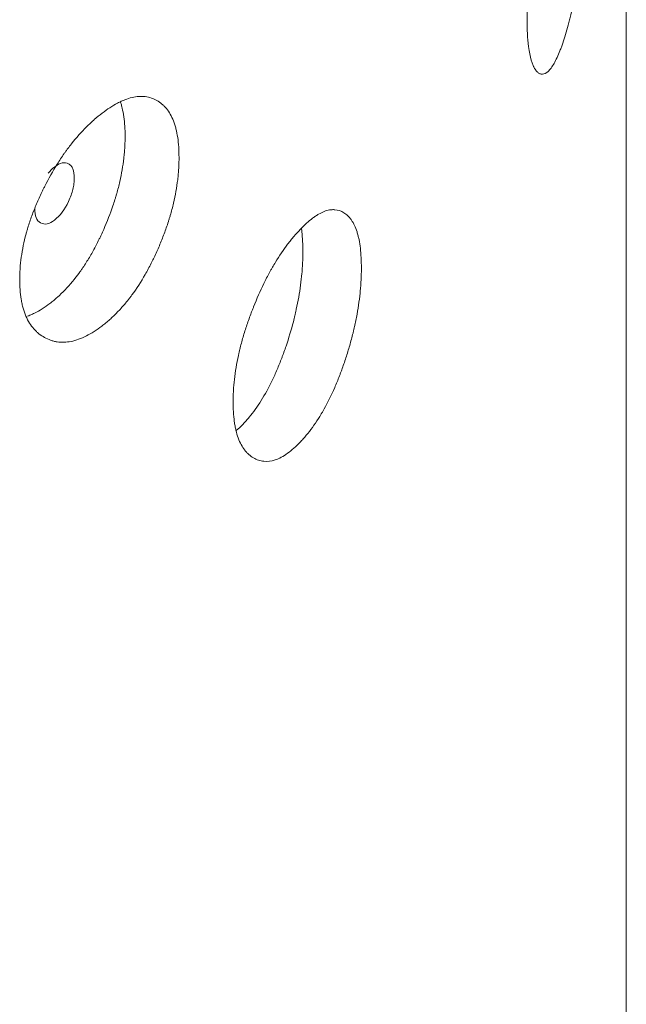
# Model space of a CAD drawing. Header units: millimetres. Extents: x 4 to 1188, y 1 to 840.
# Tile 178 of 203: x 1107.57 to 1110.23, y 298 to 302.32. Entities that reach past the tile are written whole.
import ezdxf

# ---------------------------------------------------------------- set-up
doc = ezdxf.new("R2010")
doc.units = ezdxf.units.MM
doc.layers.add('1', color=7, linetype='Continuous')

msp = doc.modelspace()

# ---------------------------------------------------------------- linework, layer by layer
at = {"layer": '1', "color": 154, "linetype": 'Continuous', "lineweight": 13}
msp.add_line((1110.234, 213.967), (1110.234, 328.3931), dxfattribs=at)
for points, knots in [([(1110.0589, 302.981), (1110.0589, 302.979), (1110.0589, 302.9771), (1110.0589, 302.9732), (1110.0589, 302.9673), (1110.0588, 302.9533), (1110.0585, 302.9331), (1110.0581, 302.9164), (1110.0578, 302.9036), (1110.0577, 302.8994), (1110.0574, 302.8908), (1110.0573, 302.8865), (1110.0558, 302.8478), (1110.0539, 302.8123), (1110.05, 302.7574), (1110.0485, 302.7388), (1110.0464, 302.7153), (1110.046, 302.7105), (1110.0451, 302.7011), (1110.0437, 302.6869), (1110.0423, 302.6727), (1110.0393, 302.6445), (1110.0372, 302.6258), (1110.0337, 302.5979), (1110.0325, 302.5886), (1110.0301, 302.57), (1110.0289, 302.5607), (1110.0263, 302.5423), (1110.025, 302.533), (1110.023, 302.5192), (1110.0223, 302.5146), (1110.0209, 302.5055), (1110.0202, 302.5009), (1110.0166, 302.4783), (1110.0137, 302.4606), (1110.0044, 302.4085), (1109.9978, 302.3752), (1109.9896, 302.3397), (1109.9887, 302.3358), (1109.9868, 302.328), (1109.9841, 302.3165), (1109.9812, 302.3054), (1109.9755, 302.2838), (1109.9716, 302.27), (1109.9637, 302.2437), (1109.9597, 302.2312), (1109.9535, 302.2133), (1109.9514, 302.2075), (1109.9482, 302.199), (1109.9472, 302.1962), (1109.945, 302.1906), (1109.944, 302.1879), (1109.9344, 302.1639), (1109.9258, 302.1454), (1109.9128, 302.1224), (1109.9084, 302.1156), (1109.8996, 302.1037), (1109.8953, 302.0988), (1109.8826, 302.0869), (1109.8724, 302.0818), (1109.8626, 302.0825), (1109.8588, 302.0832), (1109.8569, 302.0838), (1109.8512, 302.0863), (1109.8476, 302.0887), (1109.8406, 302.0952), (1109.8372, 302.0992), (1109.8324, 302.1065), (1109.83, 302.1105), (1109.8277, 302.115), (1109.8262, 302.1181), (1109.8255, 302.1197), (1109.819, 302.1346), (1109.8141, 302.1513), (1109.8081, 302.1814), (1109.806, 302.195), (1109.8042, 302.21), (1109.8035, 302.2161), (1109.8032, 302.2192), (1109.8023, 302.2287), (1109.8017, 302.2351), (1109.7993, 302.2683), (1109.7983, 302.3044), (1109.7986, 302.3437), (1109.7988, 302.3597), (1109.799, 302.3679), (1109.7997, 302.3925), (1109.8005, 302.4092), (1109.8034, 302.4604), (1109.8063, 302.4959), (1109.8109, 302.5374), (1109.8114, 302.5421), (1109.8125, 302.5514), (1109.8141, 302.5653), (1109.8159, 302.5792), (1109.8196, 302.607), (1109.8223, 302.6256), (1109.828, 302.6626), (1109.8311, 302.6812), (1109.8359, 302.709), (1109.8376, 302.7183), (1109.8401, 302.7322), (1109.841, 302.7368), (1109.8427, 302.7461), (1109.8436, 302.7507), (1109.8515, 302.7921), (1109.8589, 302.8279), (1109.8708, 302.8798), (1109.8748, 302.8968), (1109.88, 302.9177), (1109.8811, 302.9218), (1109.8832, 302.93), (1109.8842, 302.9341), (1109.8874, 302.9462), (1109.8895, 302.9541), (1109.9001, 302.9928), (1109.9087, 303.0213), (1109.9195, 303.0542), (1109.9228, 303.0639), (1109.9261, 303.0732), (1109.9282, 303.0794), (1109.9293, 303.0824), (1109.9347, 303.0974), (1109.939, 303.1086), (1109.9517, 303.1405), (1109.96, 303.1591), (1109.969, 303.1766), (1109.97, 303.1785), (1109.972, 303.1821), (1109.9749, 303.1875), (1109.9817, 303.1986), (1109.9909, 303.2111), (1109.9995, 303.219), (1110.0052, 303.222), (1110.0076, 303.2228), (1110.0092, 303.2231), (1110.01, 303.2233), (1110.017, 303.224), (1110.0226, 303.2209), (1110.0303, 303.2116), (1110.0327, 303.2077), (1110.0356, 303.2017), (1110.0362, 303.2005), (1110.0373, 303.1979), (1110.0389, 303.1939), (1110.0405, 303.1893), (1110.0454, 303.1732), (1110.0487, 303.1569), (1110.052, 303.1318), (1110.0526, 303.1266), (1110.0537, 303.1156), (1110.0543, 303.1099), (1110.0557, 303.0924), (1110.0565, 303.08), (1110.0584, 303.0408), (1110.0589, 303.0121), (1110.0589, 302.981)], [0, 0, 0, 0, 0.001953, 0.001953, 0.003906, 0.007812, 0.015625, 0.023437, 0.023437, 0.027344, 0.027344, 0.03125, 0.03125, 0.0625, 0.0625, 0.078125, 0.078125, 0.082031, 0.082031, 0.085938, 0.09375, 0.09375, 0.109375, 0.109375, 0.117188, 0.117188, 0.125, 0.125, 0.132812, 0.132812, 0.136719, 0.136719, 0.140625, 0.140625, 0.15625, 0.15625, 0.1875, 0.1875, 0.191406, 0.191406, 0.195313, 0.203125, 0.203125, 0.21875, 0.21875, 0.234375, 0.234375, 0.242188, 0.242188, 0.246094, 0.246094, 0.25, 0.25, 0.28125, 0.28125, 0.296875, 0.296875, 0.3125, 0.3125, 0.34375, 0.351562, 0.351562, 0.359375, 0.359375, 0.375, 0.375, 0.390625, 0.390625, 0.398438, 0.402344, 0.402344, 0.40625, 0.40625, 0.4375, 0.4375, 0.453125, 0.457031, 0.457031, 0.460938, 0.460938, 0.46875, 0.46875, 0.5, 0.507813, 0.507813, 0.515625, 0.515625, 0.53125, 0.53125, 0.5625, 0.5625, 0.566406, 0.566406, 0.570313, 0.578125, 0.578125, 0.59375, 0.59375, 0.609375, 0.609375, 0.617188, 0.617188, 0.621094, 0.621094, 0.625, 0.625, 0.65625, 0.65625, 0.671875, 0.671875, 0.675781, 0.675781, 0.679688, 0.679688, 0.6875, 0.6875, 0.71875, 0.71875, 0.726563, 0.730469, 0.730469, 0.734375, 0.734375, 0.75, 0.75, 0.78125, 0.78125, 0.785156, 0.785156, 0.789063, 0.796875, 0.8125, 0.828125, 0.835938, 0.839844, 0.839844, 0.84375, 0.84375, 0.875, 0.875, 0.890625, 0.890625, 0.894531, 0.894531, 0.898438, 0.90625, 0.90625, 0.9375, 0.9375, 0.945313, 0.945313, 0.953125, 0.953125, 0.96875, 0.96875, 1, 1, 1, 1]), ([(1108.2717, 301.7176), (1108.2717, 301.7157), (1108.2717, 301.7137), (1108.2717, 301.7098), (1108.2716, 301.7039), (1108.2713, 301.69), (1108.2704, 301.6699), (1108.2692, 301.6534), (1108.2681, 301.6409), (1108.2677, 301.6367), (1108.2668, 301.6283), (1108.2663, 301.624), (1108.2618, 301.586), (1108.2557, 301.5515), (1108.2432, 301.4986), (1108.2385, 301.4808), (1108.2319, 301.4583), (1108.2306, 301.4538), (1108.2278, 301.4448), (1108.2236, 301.4313), (1108.2191, 301.4179), (1108.2098, 301.3912), (1108.2032, 301.3735), (1108.1927, 301.3473), (1108.1891, 301.3386), (1108.1817, 301.3212), (1108.1779, 301.3126), (1108.1702, 301.2954), (1108.1662, 301.2868), (1108.1601, 301.274), (1108.158, 301.2697), (1108.1538, 301.2613), (1108.1517, 301.2571), (1108.1412, 301.2362), (1108.1324, 301.2199), (1108.1052, 301.1723), (1108.0859, 301.1422), (1108.0625, 301.1105), (1108.0599, 301.107), (1108.0547, 301.1002), (1108.0468, 301.09), (1108.0388, 301.0802), (1108.0228, 301.0612), (1108.0119, 301.0493), (1107.99, 301.0266), (1107.9789, 301.016), (1107.962, 301.0009), (1107.9563, 300.9961), (1107.9478, 300.989), (1107.9449, 300.9867), (1107.9392, 300.9821), (1107.9364, 300.9799), (1107.9107, 300.9602), (1107.8879, 300.9455), (1107.8539, 300.9284), (1107.8426, 300.9235), (1107.8201, 300.9154), (1107.8092, 300.9124), (1107.7769, 300.906), (1107.7512, 300.9053), (1107.7271, 300.9102), (1107.7176, 300.9126), (1107.7129, 300.914), (1107.699, 300.9188), (1107.6902, 300.9228), (1107.6731, 300.9322), (1107.665, 300.9377), (1107.6533, 300.947), (1107.6476, 300.952), (1107.6421, 300.9574), (1107.6385, 300.9611), (1107.6368, 300.963), (1107.6212, 300.9807), (1107.6095, 300.9994), (1107.5955, 301.0319), (1107.5904, 301.0464), (1107.5862, 301.0622), (1107.5846, 301.0685), (1107.5838, 301.0718), (1107.5816, 301.0816), (1107.5804, 301.0883), (1107.5747, 301.1224), (1107.5722, 301.159), (1107.573, 301.1982), (1107.5735, 301.2141), (1107.574, 301.2222), (1107.5757, 301.2465), (1107.5774, 301.263), (1107.5842, 301.313), (1107.5912, 301.3472), (1107.6019, 301.3869), (1107.6032, 301.3913), (1107.6057, 301.4001), (1107.6096, 301.4134), (1107.6138, 301.4265), (1107.6226, 301.4528), (1107.629, 301.4702), (1107.6428, 301.5049), (1107.6501, 301.5222), (1107.6618, 301.548), (1107.6658, 301.5566), (1107.672, 301.5694), (1107.674, 301.5737), (1107.6782, 301.5822), (1107.6804, 301.5865), (1107.6996, 301.6245), (1107.7179, 301.6571), (1107.7473, 301.704), (1107.7574, 301.7193), (1107.7705, 301.7379), (1107.7731, 301.7416), (1107.7784, 301.7489), (1107.781, 301.7525), (1107.789, 301.7632), (1107.7944, 301.7702), (1107.8213, 301.8043), (1107.8434, 301.8291), (1107.8716, 301.8571), (1107.8801, 301.8653), (1107.8887, 301.8732), (1107.8944, 301.8784), (1107.8973, 301.881), (1107.9116, 301.8935), (1107.9231, 301.9028), (1107.9571, 301.9289), (1107.9796, 301.9438), (1108.0046, 301.9571), (1108.0074, 301.9585), (1108.0129, 301.9613), (1108.0211, 301.9652), (1108.04, 301.9732), (1108.066, 301.9814), (1108.0909, 301.9851), (1108.1076, 301.9854), (1108.1146, 301.985), (1108.1193, 301.9846), (1108.1216, 301.9844), (1108.1422, 301.9817), (1108.159, 301.9758), (1108.1822, 301.9627), (1108.1896, 301.9576), (1108.1984, 301.9502), (1108.2002, 301.9487), (1108.2036, 301.9456), (1108.2087, 301.9407), (1108.2134, 301.9354), (1108.2288, 301.9168), (1108.2391, 301.8988), (1108.2495, 301.872), (1108.2515, 301.8665), (1108.2552, 301.8549), (1108.2568, 301.849), (1108.2614, 301.8307), (1108.2639, 301.8179), (1108.2698, 301.7777), (1108.2717, 301.7487), (1108.2717, 301.7176)], [0, 0, 0, 0, 0.001953, 0.001953, 0.003906, 0.007813, 0.015625, 0.023438, 0.023438, 0.027344, 0.027344, 0.03125, 0.03125, 0.0625, 0.0625, 0.078125, 0.078125, 0.082031, 0.082031, 0.085938, 0.09375, 0.09375, 0.109375, 0.109375, 0.117188, 0.117188, 0.125, 0.125, 0.132813, 0.132813, 0.136719, 0.136719, 0.140625, 0.140625, 0.15625, 0.15625, 0.1875, 0.1875, 0.191406, 0.191406, 0.195313, 0.203125, 0.203125, 0.21875, 0.21875, 0.234375, 0.234375, 0.242188, 0.242188, 0.246094, 0.246094, 0.25, 0.25, 0.28125, 0.28125, 0.296875, 0.296875, 0.3125, 0.3125, 0.34375, 0.351563, 0.351563, 0.359375, 0.359375, 0.375, 0.375, 0.390625, 0.390625, 0.398438, 0.402344, 0.402344, 0.40625, 0.40625, 0.4375, 0.4375, 0.453125, 0.457031, 0.457031, 0.460938, 0.460938, 0.46875, 0.46875, 0.5, 0.507813, 0.507813, 0.515625, 0.515625, 0.53125, 0.53125, 0.5625, 0.5625, 0.566406, 0.566406, 0.570313, 0.578125, 0.578125, 0.59375, 0.59375, 0.609375, 0.609375, 0.617188, 0.617188, 0.621094, 0.621094, 0.625, 0.625, 0.65625, 0.65625, 0.671875, 0.671875, 0.675781, 0.675781, 0.679688, 0.679688, 0.6875, 0.6875, 0.71875, 0.71875, 0.726563, 0.730469, 0.730469, 0.734375, 0.734375, 0.75, 0.75, 0.78125, 0.78125, 0.785156, 0.785156, 0.789063, 0.796875, 0.8125, 0.828125, 0.835938, 0.839844, 0.839844, 0.84375, 0.84375, 0.875, 0.875, 0.890625, 0.890625, 0.894531, 0.894531, 0.898438, 0.90625, 0.90625, 0.9375, 0.9375, 0.945313, 0.945313, 0.953125, 0.953125, 0.96875, 0.96875, 1, 1, 1, 1]), ([(1108.015, 301.9603), (1108.0159, 301.9575), (1108.0168, 301.9548), (1108.0193, 301.9462), (1108.0209, 301.9403), (1108.0253, 301.922), (1108.0277, 301.9093), (1108.0333, 301.8695), (1108.035, 301.8407), (1108.0351, 301.81)], [0, 0, 0, 0, 0.064671, 0.064671, 0.19829, 0.19829, 0.465526, 0.465526, 1, 1, 1, 1]), ([(1108.0351, 301.81), (1108.0351, 301.8081), (1108.0351, 301.8062), (1108.035, 301.8023), (1108.035, 301.7965), (1108.0347, 301.7828), (1108.0338, 301.763), (1108.0327, 301.7467), (1108.0316, 301.7344), (1108.0312, 301.7302), (1108.0304, 301.7219), (1108.0299, 301.7178), (1108.0256, 301.6803), (1108.0198, 301.6463), (1108.0079, 301.5942), (1108.0034, 301.5766), (1107.9971, 301.5544), (1107.9958, 301.55), (1107.9932, 301.5411), (1107.9891, 301.5277), (1107.9848, 301.5145), (1107.9699, 301.4705), (1107.9563, 301.4358), (1107.9375, 301.3931), (1107.9336, 301.3846), (1107.9277, 301.3719), (1107.9256, 301.3676), (1107.9216, 301.3592), (1107.9196, 301.355), (1107.9093, 301.3343), (1107.8922, 301.3018), (1107.8693, 301.2633), (1107.8524, 301.2374), (1107.8449, 301.2266), (1107.8399, 301.2194), (1107.8373, 301.2159), (1107.8144, 301.1843), (1107.7934, 301.1591), (1107.7609, 301.1253), (1107.7472, 301.1121), (1107.7332, 301.0998), (1107.7276, 301.095), (1107.7248, 301.0926), (1107.7164, 301.0856), (1107.7107, 301.0811), (1107.6826, 301.0596), (1107.6601, 301.0452), (1107.6321, 301.0314), (1107.6265, 301.0288), (1107.6182, 301.0253), (1107.6154, 301.0242), (1107.6108, 301.0225), (1107.6091, 301.0218), (1107.6073, 301.0212)], [0, 0, 0, 0, 0.006611, 0.006611, 0.013222, 0.026444, 0.052888, 0.079331, 0.079331, 0.092553, 0.092553, 0.105775, 0.105775, 0.211551, 0.211551, 0.264438, 0.264438, 0.27766, 0.27766, 0.290882, 0.317326, 0.317326, 0.423101, 0.423101, 0.449545, 0.449545, 0.462767, 0.462767, 0.475989, 0.475989, 0.528877, 0.581764, 0.608208, 0.62143, 0.62143, 0.634652, 0.634652, 0.740427, 0.740427, 0.793315, 0.806537, 0.806537, 0.819759, 0.819759, 0.846203, 0.846203, 0.951978, 0.951978, 0.978422, 0.978422, 0.991644, 0.991644, 1, 1, 1, 1]), ([(1107.6387, 301.493), (1107.6387, 301.477), (1107.6408, 301.4637), (1107.6493, 301.4427), (1107.6556, 301.4351), (1107.673, 301.4252), (1107.6824, 301.4238), (1107.703, 301.4281), (1107.714, 301.4336), (1107.7501, 301.4615), (1107.7704, 301.4886), (1107.7955, 301.5427), (1107.8018, 301.5602), (1107.808, 301.5857), (1107.8096, 301.5941), (1107.8117, 301.6106), (1107.8122, 301.6186), (1107.8121, 301.6429), (1107.81, 301.6562), (1107.8038, 301.6719), (1107.8012, 301.6764), (1107.795, 301.684), (1107.7915, 301.687), (1107.7788, 301.6942), (1107.7695, 301.6955), (1107.7492, 301.6911), (1107.7383, 301.6855), (1107.7161, 301.6684), (1107.7066, 301.659), (1107.6977, 301.6482)], [0, 0, 0, 0, 0.077888, 0.077888, 0.155775, 0.155775, 0.233663, 0.233663, 0.311551, 0.311551, 0.467326, 0.467326, 0.545214, 0.545214, 0.584158, 0.584158, 0.623101, 0.623101, 0.700989, 0.700989, 0.739933, 0.739933, 0.778877, 0.778877, 0.856765, 0.856765, 0.934652, 0.934652, 1, 1, 1, 1]), ([(1109.0717, 301.2323), (1109.0717, 301.2304), (1109.0717, 301.2284), (1109.0717, 301.2245), (1109.0717, 301.2186), (1109.0714, 301.2047), (1109.0707, 301.1845), (1109.0698, 301.1679), (1109.0689, 301.1553), (1109.0686, 301.1511), (1109.0679, 301.1426), (1109.0675, 301.1384), (1109.064, 301.1), (1109.0592, 301.065), (1109.0494, 301.0113), (1109.0457, 300.9931), (1109.0405, 300.9702), (1109.0394, 300.9655), (1109.0373, 300.9563), (1109.0339, 300.9425), (1109.0304, 300.9288), (1109.0231, 300.9014), (1109.0179, 300.8833), (1109.0096, 300.8563), (1109.0067, 300.8473), (1109.0009, 300.8294), (1108.9979, 300.8205), (1108.9918, 300.8028), (1108.9886, 300.7939), (1108.9838, 300.7806), (1108.9821, 300.7762), (1108.9788, 300.7675), (1108.9772, 300.7631), (1108.9688, 300.7415), (1108.9618, 300.7245), (1108.9403, 300.6749), (1108.9249, 300.6435), (1108.9062, 300.6101), (1108.9042, 300.6064), (1108.9, 300.5992), (1108.8937, 300.5884), (1108.8873, 300.5781), (1108.8745, 300.5579), (1108.8658, 300.5451), (1108.8482, 300.5209), (1108.8393, 300.5095), (1108.8257, 300.4932), (1108.8212, 300.4879), (1108.8143, 300.4802), (1108.812, 300.4777), (1108.8074, 300.4727), (1108.8051, 300.4703), (1108.7844, 300.4487), (1108.7661, 300.4324), (1108.7386, 300.4127), (1108.7294, 300.407), (1108.7112, 300.3973), (1108.7023, 300.3935), (1108.6761, 300.3847), (1108.6552, 300.3822), (1108.6355, 300.3853), (1108.6277, 300.3869), (1108.6238, 300.388), (1108.6125, 300.3918), (1108.6053, 300.3952), (1108.5914, 300.4033), (1108.5847, 300.4082), (1108.5751, 300.4166), (1108.5704, 300.4212), (1108.566, 300.4262), (1108.563, 300.4297), (1108.5616, 300.4315), (1108.5487, 300.448), (1108.5392, 300.4658), (1108.5276, 300.4973), (1108.5234, 300.5114), (1108.52, 300.5269), (1108.5187, 300.5331), (1108.518, 300.5363), (1108.5162, 300.546), (1108.5152, 300.5526), (1108.5106, 300.5863), (1108.5085, 300.6227), (1108.5091, 300.662), (1108.5096, 300.6779), (1108.5099, 300.686), (1108.5113, 300.7105), (1108.5127, 300.727), (1108.5184, 300.7775), (1108.5241, 300.8123), (1108.533, 300.8527), (1108.534, 300.8572), (1108.5361, 300.8663), (1108.5393, 300.8798), (1108.5427, 300.8933), (1108.55, 300.9202), (1108.5552, 300.9381), (1108.5665, 300.9738), (1108.5725, 300.9916), (1108.5821, 301.0183), (1108.5853, 301.0271), (1108.5904, 301.0404), (1108.5921, 301.0449), (1108.5955, 301.0537), (1108.5973, 301.0581), (1108.613, 301.0976), (1108.628, 301.1315), (1108.6519, 301.1805), (1108.6602, 301.1966), (1108.6708, 301.2161), (1108.673, 301.22), (1108.6773, 301.2277), (1108.6794, 301.2315), (1108.6859, 301.2428), (1108.6903, 301.2502), (1108.7121, 301.2863), (1108.73, 301.3127), (1108.7529, 301.3428), (1108.7598, 301.3516), (1108.7667, 301.3601), (1108.7713, 301.3657), (1108.7737, 301.3685), (1108.7852, 301.3821), (1108.7944, 301.3923), (1108.8218, 301.4208), (1108.8399, 301.4374), (1108.86, 301.4525), (1108.8622, 301.4541), (1108.8666, 301.4572), (1108.8732, 301.4618), (1108.8883, 301.4712), (1108.9091, 301.4812), (1108.9288, 301.4868), (1108.9421, 301.4882), (1108.9477, 301.4883), (1108.9514, 301.4883), (1108.9533, 301.4882), (1108.9696, 301.487), (1108.9829, 301.4824), (1109.0013, 301.471), (1109.0071, 301.4664), (1109.0141, 301.4597), (1109.0155, 301.4583), (1109.0182, 301.4554), (1109.0222, 301.4509), (1109.0259, 301.4459), (1109.038, 301.4284), (1109.0462, 301.4112), (1109.0543, 301.3852), (1109.0559, 301.3797), (1109.0587, 301.3684), (1109.0601, 301.3626), (1109.0637, 301.3447), (1109.0656, 301.332), (1109.0703, 301.2923), (1109.0717, 301.2634), (1109.0717, 301.2323)], [0, 0, 0, 0, 0.001953, 0.001953, 0.003906, 0.007812, 0.015625, 0.023437, 0.023437, 0.027344, 0.027344, 0.03125, 0.03125, 0.0625, 0.0625, 0.078125, 0.078125, 0.082031, 0.082031, 0.085937, 0.09375, 0.09375, 0.109375, 0.109375, 0.117187, 0.117187, 0.125, 0.125, 0.132812, 0.132812, 0.136719, 0.136719, 0.140625, 0.140625, 0.15625, 0.15625, 0.1875, 0.1875, 0.191406, 0.191406, 0.195313, 0.203125, 0.203125, 0.21875, 0.21875, 0.234375, 0.234375, 0.242188, 0.242188, 0.246094, 0.246094, 0.25, 0.25, 0.28125, 0.28125, 0.296875, 0.296875, 0.3125, 0.3125, 0.34375, 0.351563, 0.351563, 0.359375, 0.359375, 0.375, 0.375, 0.390625, 0.390625, 0.398438, 0.402344, 0.402344, 0.40625, 0.40625, 0.4375, 0.4375, 0.453125, 0.457031, 0.457031, 0.460938, 0.460938, 0.46875, 0.46875, 0.5, 0.507813, 0.507813, 0.515625, 0.515625, 0.53125, 0.53125, 0.5625, 0.5625, 0.566406, 0.566406, 0.570313, 0.578125, 0.578125, 0.59375, 0.59375, 0.609375, 0.609375, 0.617188, 0.617188, 0.621094, 0.621094, 0.625, 0.625, 0.65625, 0.65625, 0.671875, 0.671875, 0.675781, 0.675781, 0.679688, 0.679688, 0.6875, 0.6875, 0.71875, 0.71875, 0.726562, 0.730469, 0.730469, 0.734375, 0.734375, 0.75, 0.75, 0.78125, 0.78125, 0.785156, 0.785156, 0.789062, 0.796875, 0.8125, 0.828125, 0.835937, 0.839844, 0.839844, 0.84375, 0.84375, 0.875, 0.875, 0.890625, 0.890625, 0.894531, 0.894531, 0.898437, 0.90625, 0.90625, 0.9375, 0.9375, 0.945312, 0.945312, 0.953125, 0.953125, 0.96875, 0.96875, 1, 1, 1, 1]), ([(1108.809, 301.4046), (1108.8096, 301.4), (1108.8102, 301.3952), (1108.8137, 301.3641), (1108.8151, 301.3355), (1108.8151, 301.3048)], [0, 0, 0, 0, 0.155049, 0.155049, 1, 1, 1, 1]), ([(1108.8151, 301.3048), (1108.8151, 301.3029), (1108.8151, 301.301), (1108.8151, 301.2971), (1108.815, 301.2913), (1108.8148, 301.2776), (1108.8141, 301.2576), (1108.8132, 301.2413), (1108.8124, 301.2289), (1108.8121, 301.2247), (1108.8114, 301.2164), (1108.8111, 301.2122), (1108.8077, 301.1744), (1108.8031, 301.14), (1108.7938, 301.087), (1108.7902, 301.0691), (1108.7853, 301.0465), (1108.7843, 301.0419), (1108.7822, 301.0328), (1108.779, 301.0192), (1108.7756, 301.0056), (1108.7638, 300.9605), (1108.7531, 300.9249), (1108.7382, 300.8808), (1108.7352, 300.872), (1108.7305, 300.8589), (1108.7289, 300.8545), (1108.7257, 300.8458), (1108.7241, 300.8415), (1108.7159, 300.82), (1108.7024, 300.7863), (1108.6842, 300.746), (1108.6707, 300.719), (1108.6647, 300.7076), (1108.6607, 300.7001), (1108.6587, 300.6963), (1108.6404, 300.6631), (1108.6236, 300.6364), (1108.5976, 300.6002), (1108.5866, 300.586), (1108.5754, 300.5727), (1108.5709, 300.5675), (1108.5686, 300.5649), (1108.5618, 300.5573), (1108.5573, 300.5524), (1108.5428, 300.5373), (1108.5329, 300.5278), (1108.5229, 300.5193)], [0, 0, 0, 0, 0.007312, 0.007312, 0.014623, 0.029247, 0.058493, 0.08774, 0.08774, 0.102363, 0.102363, 0.116986, 0.116986, 0.233973, 0.233973, 0.292466, 0.292466, 0.307089, 0.307089, 0.321713, 0.350959, 0.350959, 0.467946, 0.467946, 0.497192, 0.497192, 0.511816, 0.511816, 0.526439, 0.526439, 0.584932, 0.643425, 0.672672, 0.687295, 0.687295, 0.701919, 0.701919, 0.818905, 0.818905, 0.877398, 0.892022, 0.892022, 0.906645, 0.906645, 0.935891, 0.935891, 1, 1, 1, 1])]:
    msp.add_open_spline(points, degree=3, knots=knots, dxfattribs=at)

doc.saveas('drawing.dxf')
